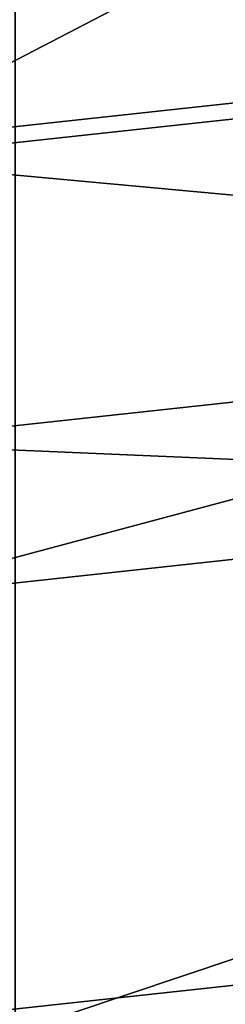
# Model space of a CAD drawing. Header units: millimetres. Extents: x -4.88 to 4.89, y -4.29 to 5.48.
# Tile 163 of 256: x 0.0066 to 0.01151, y -0.5745 to -0.55097. Entities that reach past the tile are written whole.
import ezdxf

# ---------------------------------------------------------------- set-up
doc = ezdxf.new("R2010")
doc.units = ezdxf.units.MM
doc.layers.get('0').update_dxf_attribs({"true_color": 0x5890e1})

msp = doc.modelspace()

# ---------------------------------------------------------------- meshes
at = {"color": 206, "true_color": 0x6c0888}
mesh = msp.add_polyface(dxfattribs=at)
corners = [(0.00648951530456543, -4.030397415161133, 63.11192321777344), (0.006489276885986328, 0.2801019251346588, 63.11192321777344), (0.02621603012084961, 0.2807217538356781, 63.11192321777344), (0.006489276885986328, 0.2801022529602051, 63.64631652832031), (0.02621603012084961, 0.2807220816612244, 63.64631652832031), (0.2895300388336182, -3.90453314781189, 63.62292098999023), (0.2968742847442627, -4.0212721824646, 63.11192321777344), (0.04586458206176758, 0.2825793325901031, 63.11192321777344), (0.04586482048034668, 0.2825796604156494, 63.64631652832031), (0.5714540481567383, -3.877883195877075, 63.62292098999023), (0.5861139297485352, -3.993930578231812, 63.11192321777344), (0.06535840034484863, 0.2856664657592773, 63.11192321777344), (0.06535840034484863, 0.2856667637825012, 63.64631652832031), (0.8511476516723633, -3.833584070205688, 63.62292098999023), (0.8730654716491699, -3.948482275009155, 63.11192321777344), (0.08461928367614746, 0.2899720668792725, 63.11192321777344), (0.08461928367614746, 0.2899720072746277, 63.64631652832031), (1.127508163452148, -3.77181077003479, 63.62292098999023), (1.156597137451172, -3.88510537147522, 63.11192321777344), (0.103571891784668, 0.2954781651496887, 63.11192321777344), (0.1035721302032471, 0.2954782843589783, 63.64631652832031), (0.1221413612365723, 0.3021639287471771, 63.64631652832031), (0.1221413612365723, 0.3021638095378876, 63.11192321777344), (0.1402542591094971, 0.3100021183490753, 63.64631652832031), (0.1402542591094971, 0.3100019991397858, 63.11192321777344), (0.1578400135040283, 0.3189620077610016, 63.64631652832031), (0.1578395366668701, 0.3189618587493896, 63.11192321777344), (0.174828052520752, 0.3290086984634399, 63.64631652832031), (0.174828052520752, 0.3290085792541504, 63.11192321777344), (0.1911506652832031, 0.3401019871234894, 63.64631271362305), (0.1911506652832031, 0.3401018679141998, 63.11192321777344), (0.2067456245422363, 0.352198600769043, 63.64631652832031), (0.2067456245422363, 0.3521984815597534, 63.11192321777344), (0.2215499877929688, 0.3652504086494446, 63.64631652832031), (0.2215499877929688, 0.365250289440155, 63.11192321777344), (0.2355067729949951, 0.3792060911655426, 63.64631652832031), (0.2355062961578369, 0.3792060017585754, 63.11192321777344), (0.248558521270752, 0.3940104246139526, 63.64631652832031), (0.2485580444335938, 0.3940103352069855, 63.11192321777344), (0.2606544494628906, 0.4096050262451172, 63.64631652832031), (0.2606544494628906, 0.4096049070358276, 63.11192321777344), (0.2717475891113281, 0.4259287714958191, 63.64631652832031), (0.2717475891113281, 0.4259286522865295, 63.11192321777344), (0.2817950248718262, 0.4429164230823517, 63.64631652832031), (0.2817947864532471, 0.4429164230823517, 63.11192321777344), (0.290755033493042, 0.4605017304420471, 63.64631652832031), (0.290755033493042, 0.4605016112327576, 63.11192321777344), (0.298593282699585, 0.4786148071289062, 63.64631652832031), (0.298593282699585, 0.4786147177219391, 63.11192321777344), (0.3052785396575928, 0.4971842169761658, 63.64631652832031), (0.3052785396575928, 0.4971841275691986, 63.11192321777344), (0.3107848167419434, 0.5161370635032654, 63.64631652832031), (0.3107848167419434, 0.5161369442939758, 63.11192321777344), (0.3150908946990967, 0.535398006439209, 63.64631652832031), (0.3150908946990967, 0.5353979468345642, 63.11192321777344), (0.3181779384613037, 0.5548912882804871, 63.64631652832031), (0.3181779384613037, 0.5548911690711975, 63.11192321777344), (0.3200352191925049, 0.5745400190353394, 63.64631652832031), (0.3200352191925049, 0.5745398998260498, 63.11192321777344), (0.3206551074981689, 0.5942666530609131, 63.64631652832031), (0.3206551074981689, 0.5942665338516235, 63.11192321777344)]
mesh.append_faces([[corners[k] for k in face] for face in [(1, 4, 2), (3, 5, 4), (2, 8, 7), (4, 9, 8), (7, 12, 11), (8, 13, 12), (11, 16, 15), (12, 17, 16), (15, 20, 19), (19, 21, 22), (22, 23, 24), (24, 25, 26), (26, 27, 28), (28, 29, 30), (30, 31, 32), (32, 33, 34), (34, 35, 36), (36, 37, 38), (38, 39, 40), (40, 41, 42), (42, 43, 44), (44, 45, 46), (46, 47, 48), (48, 49, 50), (50, 51, 52), (52, 53, 54), (54, 55, 56), (56, 57, 58), (58, 59, 60)]], dxfattribs={"vtx0": -1, "color": 206})
mesh.append_faces([[corners[k] for k in face] for face in [(0, 1, 2), (1, 3, 4), (6, 2, 7), (2, 4, 8), (10, 7, 11), (7, 8, 12), (14, 11, 15), (11, 12, 16), (18, 15, 19), (15, 16, 20), (19, 20, 21), (22, 21, 23), (24, 23, 25), (26, 25, 27), (28, 27, 29), (30, 29, 31), (32, 31, 33), (34, 33, 35), (36, 35, 37), (38, 37, 39), (40, 39, 41), (42, 41, 43), (44, 43, 45), (46, 45, 47), (48, 47, 49), (50, 49, 51), (52, 51, 53), (54, 53, 55), (56, 55, 57), (58, 57, 59)]], dxfattribs={"vtx2": -1, "color": 206})
mesh = msp.add_polyface(dxfattribs=at)
corners = [(0.00648951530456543, -4.030397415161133, 63.11192321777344), (0.02621603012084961, 0.2807217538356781, 63.11192321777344), (0.2968742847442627, -4.0212721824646, 63.11192321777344), (0.006489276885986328, 0.2801022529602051, 63.64631652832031), (0.00648951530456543, -3.913428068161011, 63.62292098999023), (0.2895300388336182, -3.90453314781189, 63.62292098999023), (0.04586458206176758, 0.2825793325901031, 63.11192321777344), (0.5861139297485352, -3.993930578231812, 63.11192321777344), (0.02621603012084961, 0.2807220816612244, 63.64631652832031), (0.5714540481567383, -3.877883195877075, 63.62292098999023), (0.06535840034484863, 0.2856664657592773, 63.11192321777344), (0.8730654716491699, -3.948482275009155, 63.11192321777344), (0.04586482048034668, 0.2825796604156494, 63.64631652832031), (0.8511476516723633, -3.833584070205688, 63.62292098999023), (0.08461928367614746, 0.2899720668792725, 63.11192321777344), (1.156597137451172, -3.88510537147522, 63.11192321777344), (0.06535840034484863, 0.2856667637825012, 63.64631652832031), (1.127508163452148, -3.77181077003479, 63.62292098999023), (0.103571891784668, 0.2954781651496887, 63.11192321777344), (1.435590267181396, -3.804050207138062, 63.11192321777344), (0.08461928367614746, 0.2899720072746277, 63.64631652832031), (1.399445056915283, -3.692806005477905, 63.62292098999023), (0.1221413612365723, 0.3021638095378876, 63.11192321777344), (1.708942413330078, -3.705637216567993, 63.11192321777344), (0.1035721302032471, 0.2954782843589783, 63.64631652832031), (1.66588306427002, -3.596881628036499, 63.62292098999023), (0.1402542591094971, 0.3100019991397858, 63.11192321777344), (1.975575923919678, -3.590254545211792, 63.11192321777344), (0.1221413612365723, 0.3021639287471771, 63.64631652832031), (1.925773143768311, -3.484417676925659, 63.62292098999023), (0.1578395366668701, 0.3189618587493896, 63.11192321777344), (2.234439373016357, -3.458357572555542, 63.11192321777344), (0.1402542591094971, 0.3100021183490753, 63.64631652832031), (2.178088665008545, -3.355855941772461, 63.62292098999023), (0.174828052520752, 0.3290085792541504, 63.11192321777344), (2.484509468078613, -3.310466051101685, 63.11192321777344), (0.1578400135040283, 0.3189620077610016, 63.64631652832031), (2.421834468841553, -3.211705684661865, 63.62292098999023), (2.513118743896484, -3.355547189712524, 63.11565399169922), (2.746199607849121, -3.176621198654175, 63.11360168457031), (2.756182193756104, -3.190360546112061, 63.11565399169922), (2.504018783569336, -3.34120774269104, 63.11360168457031), (2.73574161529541, -3.162226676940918, 63.11235046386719), (2.494484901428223, -3.326184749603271, 63.11235046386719), (2.724798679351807, -3.147165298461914, 63.11192321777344), (0.1911506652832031, 0.3401018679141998, 63.11192321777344), (0.174828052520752, 0.3290086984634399, 63.64631652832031), (2.656045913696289, -3.052535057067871, 63.62292098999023), (2.497044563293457, -3.330218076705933, 63.97383117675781), (2.73854923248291, -3.166091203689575, 63.97383117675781), (2.711048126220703, -3.128239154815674, 65.01727294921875), (2.836936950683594, -3.301510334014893, 63.18302154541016), (2.831644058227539, -3.294225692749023, 63.17399978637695), (3.070231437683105, -3.109158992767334, 63.17399978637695), (2.825966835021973, -3.28641152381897, 63.16547393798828), (3.064074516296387, -3.1017165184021, 63.16547393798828), (2.81989574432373, -3.278055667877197, 63.15747451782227), (3.057491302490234, -3.093758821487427, 63.15747451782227), (2.813424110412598, -3.269147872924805, 63.15002822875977), (3.050471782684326, -3.085274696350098, 63.15002822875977), (2.806541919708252, -3.259675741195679, 63.14316177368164), (3.043009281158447, -3.076253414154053, 63.14316177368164), (2.79924201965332, -3.249628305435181, 63.13690185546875), (3.035092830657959, -3.066684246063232, 63.13690185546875), (2.791515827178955, -3.238993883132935, 63.13127517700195), (3.026714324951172, -3.05655574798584, 63.13127517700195), (2.783355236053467, -3.227761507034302, 63.12630844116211), (3.017863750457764, -3.045857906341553, 63.12630844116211), (2.77475118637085, -3.215919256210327, 63.12203216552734), (3.008533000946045, -3.034579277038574, 63.12203216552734), (2.765696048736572, -3.203456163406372, 63.11847305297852), (2.998713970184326, -3.022709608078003, 63.11847305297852), (2.988395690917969, -3.010237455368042, 63.11565399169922), (2.977570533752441, -2.997151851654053, 63.11360168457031), (2.96622896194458, -2.983442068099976, 63.11235046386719), (2.954361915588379, -2.969097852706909, 63.11192321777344), (0.2067456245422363, 0.3521984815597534, 63.11192321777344), (0.1911506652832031, 0.3401019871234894, 63.64631271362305), (2.87980318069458, -2.878971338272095, 63.62292098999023), (2.969274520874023, -2.987123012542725, 63.97383117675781), (2.939451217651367, -2.951071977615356, 65.01727294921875), (2.876054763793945, -3.355351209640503, 65.22996520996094), (3.118392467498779, -3.167375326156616, 65.22996520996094), (0.2215499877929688, 0.365250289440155, 63.11192321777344), (3.172290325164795, -2.776968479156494, 63.11192321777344), (0.2067456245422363, 0.352198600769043, 63.64631652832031), (3.092219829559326, -2.691701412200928, 63.62292098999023), (0.2355062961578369, 0.3792060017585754, 63.11192321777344), (3.377725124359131, -2.571533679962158, 63.11192321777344), (0.2215499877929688, 0.3652504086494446, 63.64631652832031), (3.292458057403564, -2.491462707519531, 63.62292098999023), (0.2485580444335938, 0.3940103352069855, 63.11192321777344), (3.569855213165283, -2.353605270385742, 63.11192321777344), (0.2355067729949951, 0.3792060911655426, 63.64631652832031), (3.479729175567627, -2.279045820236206, 63.62292098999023), (0.2606544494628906, 0.4096049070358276, 63.11192321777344), (3.747922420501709, -2.124042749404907, 63.11192321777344)]
mesh.append_faces([[corners[k] for k in face] for face in [(0, 1, 2), (2, 6, 7), (7, 10, 11), (11, 14, 15), (15, 18, 19), (19, 22, 23), (23, 26, 27), (27, 30, 31), (31, 34, 35), (38, 39, 40), (41, 42, 39), (43, 44, 42), (35, 45, 44), (37, 49, 47), (48, 50, 49), (70, 72, 71), (40, 73, 72), (39, 74, 73), (42, 75, 74), (44, 76, 75), (47, 79, 78), (49, 80, 79), (50, 82, 80), (75, 83, 84), (84, 87, 88), (88, 91, 92), (92, 95, 96)]], dxfattribs={"vtx0": -1, "color": 206})
mesh.append_faces([[corners[k] for k in face] for face in [(3, 4, 5), (8, 5, 9), (12, 9, 13), (16, 13, 17), (20, 17, 21), (24, 21, 25), (28, 25, 29), (32, 29, 33), (36, 33, 37), (46, 37, 47), (37, 48, 49), (51, 52, 53), (52, 54, 55), (54, 56, 57), (56, 58, 59), (58, 60, 61), (60, 62, 63), (62, 64, 65), (64, 66, 67), (66, 68, 69), (68, 70, 71), (70, 40, 72), (40, 39, 73), (39, 42, 74), (42, 44, 75), (77, 47, 78), (47, 49, 79), (49, 50, 80), (50, 81, 82), (85, 78, 86), (89, 86, 90), (93, 90, 94)]], dxfattribs={"vtx2": -1, "color": 206})
mesh = msp.add_polyface(dxfattribs=at)
corners = [(0.05041313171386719, -0.0129440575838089, -8.298449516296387), (0.7102479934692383, -0.23077392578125, -8.280877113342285), (0.04950094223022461, -0.0160839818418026, -8.298449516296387), (0.7286782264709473, -0.236762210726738, -7.897031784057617), (0.04950094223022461, -0.01608395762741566, -7.897032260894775), (0.0483933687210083, -0.01916040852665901, -7.897032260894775), (0.6943563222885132, -0.2749152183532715, -8.280877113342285), (0.0483933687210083, -0.01916043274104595, -8.298449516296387), (0.7123739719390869, -0.2820489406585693, -7.897031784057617), (0.04709482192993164, -0.02216123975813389, -7.897032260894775), (0.6757241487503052, -0.3179717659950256, -8.280877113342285), (0.04709476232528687, -0.02216126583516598, -8.298449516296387), (0.6932584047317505, -0.3262227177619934, -7.897031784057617), (0.04561036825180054, -0.02507463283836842, -7.897032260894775), (0.6544250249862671, -0.3597733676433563, -8.280877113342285), (0.04561036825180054, -0.02507464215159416, -8.298449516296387), (0.671406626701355, -0.369109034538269, -7.897031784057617), (0.04394596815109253, -0.02788903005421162, -7.897032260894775), (0.6305434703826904, -0.4001550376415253, -8.280877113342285), (0.04394590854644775, -0.02788905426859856, -8.298449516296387), (0.6469053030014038, -0.410538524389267, -7.897031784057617), (0.04210799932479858, -0.0305933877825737, -7.897032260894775), (0.6041730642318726, -0.4389578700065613, -8.280877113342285), (0.04210793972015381, -0.03059341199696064, -8.298449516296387), (0.6198505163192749, -0.450348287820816, -7.897031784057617), (0.04010403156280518, -0.03317699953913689, -7.897032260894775), (0.5754187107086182, -0.4760279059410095, -8.280877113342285), (0.0401039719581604, -0.03317702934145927, -8.298449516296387), (0.5903500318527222, -0.4883802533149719, -7.897031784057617), (0.03794169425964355, -0.03562969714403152, -7.897032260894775), (0.5443930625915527, -0.5112194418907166, -8.280877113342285), (0.03794163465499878, -0.03562972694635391, -8.298449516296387), (0.5585194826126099, -0.5244849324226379, -7.897031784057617), (0.03562963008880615, -0.03794179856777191, -7.897032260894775), (0.5112191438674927, -0.5443934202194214, -8.280877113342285), (0.03562963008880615, -0.037941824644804, -8.298449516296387), (0.5244847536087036, -0.558519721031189, -7.897031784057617), (0.0331769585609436, -0.04010411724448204, -7.897032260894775), (0.4760276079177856, -0.5754188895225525, -8.280877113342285), (0.0331769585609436, -0.04010414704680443, -8.298449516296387), (0.488379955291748, -0.5903502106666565, -7.897031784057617), (0.03059333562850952, -0.04210815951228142, -7.897032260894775), (0.438957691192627, -0.6041731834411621, -8.280877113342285), (0.03059333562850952, -0.04210818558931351, -8.298449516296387), (0.4503481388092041, -0.6198508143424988, -7.897031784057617), (0.02788901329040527, -0.0439460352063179, -7.897032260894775), (0.4105384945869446, -0.6469054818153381, -7.897031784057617), (0.4001548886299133, -0.6305436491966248, -8.280876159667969), (0.02788901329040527, -0.04394606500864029, -8.298449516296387), (0.02507460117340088, -0.04561049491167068, -7.897032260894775), (0.3691088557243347, -0.6714068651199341, -7.897031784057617), (0.3597731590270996, -0.6544253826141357, -8.280876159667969), (0.02507460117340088, -0.04561052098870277, -8.298449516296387), (0.02216118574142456, -0.04709498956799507, -7.897032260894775), (0.3262224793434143, -0.6932585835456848, -7.897031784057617), (0.3179715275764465, -0.6757243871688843, -8.280876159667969), (0.02216118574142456, -0.04709501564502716, -8.298449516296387), (0.01916038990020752, -0.04839355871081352, -7.897032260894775), (0.2820486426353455, -0.7123743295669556, -7.897031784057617), (0.2749149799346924, -0.6943565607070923, -8.280876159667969), (0.01916033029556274, -0.04839358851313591, -8.298449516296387), (0.01608389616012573, -0.04950115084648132, -7.897032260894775), (0.2367621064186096, -0.7286784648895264, -7.897031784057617), (0.2307737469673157, -0.7102483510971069, -8.280876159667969), (0.01608389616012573, -0.04950117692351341, -8.298449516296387), (0.01294398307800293, -0.05041342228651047, -7.897032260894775), (0.1905408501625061, -0.7421069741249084, -7.897031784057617), (0.1857215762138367, -0.7233372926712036, -8.280876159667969), (0.01294398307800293, -0.05041341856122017, -8.298449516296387), (0.009752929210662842, -0.05112667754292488, -7.897032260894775), (0.1435671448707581, -0.7526068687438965, -7.897031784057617), (0.1399359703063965, -0.7335715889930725, -8.280876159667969), (0.009752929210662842, -0.05112673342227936, -8.298449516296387), (0.006523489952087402, -0.05163812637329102, -7.897032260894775), (0.09602731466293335, -0.7601364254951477, -7.897031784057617), (0.09359854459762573, -0.7409106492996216, -8.280876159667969), (0.006523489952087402, -0.05163818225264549, -8.298449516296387), (0.003268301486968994, -0.05194587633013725, -7.897032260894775), (0.04689204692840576, -0.7453257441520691, -8.280876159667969), (0.003268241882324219, -0.05194593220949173, -8.298449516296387), (0.04810881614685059, -0.764665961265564, -7.897031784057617), (1.192092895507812e-07, -0.05204856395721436, -7.897032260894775), (5.960464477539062e-08, -0.7467994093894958, -8.280876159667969), (5.960464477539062e-08, -0.05204861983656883, -8.298449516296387)]
mesh.append_faces([[corners[k] for k in face] for face in [(0, 1, 2), (2, 6, 7), (7, 10, 11), (11, 14, 15), (15, 18, 19), (19, 22, 23), (23, 26, 27), (27, 30, 31), (31, 34, 35), (35, 38, 39), (39, 42, 43), (44, 45, 46), (43, 47, 48), (46, 49, 50), (48, 51, 52), (50, 53, 54), (52, 55, 56), (54, 57, 58), (56, 59, 60), (58, 61, 62), (60, 63, 64), (62, 65, 66), (64, 67, 68), (66, 69, 70), (68, 71, 72), (70, 73, 74), (72, 75, 76), (76, 78, 79), (79, 82, 83)]], dxfattribs={"vtx0": -1, "color": 206})
mesh.append_faces([[corners[k] for k in face] for face in [(3, 4, 5), (8, 5, 9), (12, 9, 13), (16, 13, 17), (20, 17, 21), (24, 21, 25), (28, 25, 29), (32, 29, 33), (36, 33, 37), (40, 37, 41), (44, 41, 45), (43, 42, 47), (46, 45, 49), (48, 47, 51), (50, 49, 53), (52, 51, 55), (54, 53, 57), (56, 55, 59), (58, 57, 61), (60, 59, 63), (62, 61, 65), (64, 63, 67), (66, 65, 69), (68, 67, 71), (70, 69, 73), (72, 71, 75), (74, 73, 77), (76, 75, 78), (80, 77, 81), (79, 78, 82)]], dxfattribs={"vtx2": -1, "color": 206})
mesh = msp.add_polyface(dxfattribs=at)
corners = [(0.1972067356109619, -0.7680689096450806, -7.931249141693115), (0.1482478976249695, -0.7771441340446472, -7.925655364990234), (0.1485897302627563, -0.7789360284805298, -7.931249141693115), (0.1967530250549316, -0.7663020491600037, -7.925655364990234), (0.1478844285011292, -0.7752388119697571, -7.920496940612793), (0.1962707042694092, -0.7644232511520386, -7.920496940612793), (0.1474988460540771, -0.7732177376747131, -7.915794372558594), (0.1957589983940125, -0.7624303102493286, -7.915794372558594), (0.1470908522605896, -0.7710785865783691, -7.911568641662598), (0.1952173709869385, -0.7603210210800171, -7.911568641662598), (0.146659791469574, -0.7688190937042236, -7.907838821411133), (0.1946454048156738, -0.7580930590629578, -7.907838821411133), (0.1462053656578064, -0.7664370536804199, -7.904626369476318), (0.1940422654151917, -0.7557442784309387, -7.904626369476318), (0.1457272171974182, -0.7639299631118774, -7.901950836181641), (0.1934075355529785, -0.7532721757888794, -7.901950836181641), (0.1452246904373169, -0.7612957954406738, -7.899833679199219), (0.1927406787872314, -0.7506747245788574, -7.899833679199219), (0.1446974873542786, -0.7585320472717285, -7.898294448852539), (0.1920409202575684, -0.7479495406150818, -7.898294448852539), (0.144145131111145, -0.75563645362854, -7.897353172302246), (0.1913078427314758, -0.7450944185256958, -7.897353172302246), (0.1435671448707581, -0.7526068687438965, -7.897031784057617), (0.1857215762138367, -0.7233372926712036, -8.280876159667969), (0.1442933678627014, -0.7564139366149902, -8.544468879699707), (0.1399359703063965, -0.7335715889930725, -8.280876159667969), (0.1915046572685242, -0.7458609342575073, -8.544468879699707), (0.1428408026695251, -0.7487998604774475, -10.83539867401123), (0.1895768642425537, -0.7383531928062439, -10.83539867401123), (0.151555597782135, -0.7944846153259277, -10.99516296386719), (0.09838420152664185, -0.7787929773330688, -7.911568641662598), (0.09809589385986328, -0.7765108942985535, -7.907838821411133), (0.09779196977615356, -0.7741049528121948, -7.904626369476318), (0.09747207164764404, -0.7715728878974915, -7.901950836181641), (0.09713596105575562, -0.7689122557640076, -7.899833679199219), (0.0967833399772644, -0.7661208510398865, -7.898294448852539), (0.09641391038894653, -0.7631963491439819, -7.897353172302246), (0.09602731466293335, -0.7601364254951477, -7.897031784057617), (0.09651303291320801, -0.7639815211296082, -8.544468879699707), (0.09359854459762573, -0.7409106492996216, -8.280876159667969), (0.09554147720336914, -0.7562913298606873, -10.83539867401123), (0.1013704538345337, -0.8024331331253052, -10.99516296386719), (0.04883259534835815, -0.7761706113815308, -7.901950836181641), (0.04866421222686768, -0.7734941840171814, -7.899833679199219), (0.04848754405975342, -0.770686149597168, -7.898294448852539), (0.04830247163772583, -0.767744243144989, -7.897353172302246), (0.04810881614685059, -0.764665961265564, -7.897031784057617), (0.003268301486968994, -0.05194587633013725, -7.897032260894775), (0.04835218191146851, -0.7685340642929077, -8.544468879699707), (0.04689204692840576, -0.7453257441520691, -8.280876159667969), (0.04786539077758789, -0.7607980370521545, -10.83539867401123), (0.05078566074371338, -0.8072147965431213, -10.99516296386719), (1.192092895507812e-07, -0.7750235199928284, -7.899833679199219), (1.192092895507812e-07, -0.7722099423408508, -7.898294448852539), (1.192092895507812e-07, -0.7692621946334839, -7.897353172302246), (1.192092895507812e-07, -0.7661779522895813, -7.897031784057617), (1.192092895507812e-07, -0.05204856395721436, -7.897032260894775), (5.960464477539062e-08, -0.7700536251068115, -8.544468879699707), (5.960464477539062e-08, -0.7467994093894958, -8.280876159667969), (0, -0.7623022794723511, -10.83539867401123)]
mesh.append_faces([[corners[k] for k in face] for face in [(0, 1, 2), (3, 4, 1), (5, 6, 4), (7, 8, 6), (9, 10, 8), (11, 12, 10), (13, 14, 12), (15, 16, 14), (17, 18, 16), (19, 20, 18), (21, 22, 20), (23, 24, 25), (26, 27, 24), (28, 29, 27), (10, 32, 31), (12, 33, 32), (14, 34, 33), (16, 35, 34), (18, 36, 35), (20, 37, 36), (25, 38, 39), (24, 40, 38), (27, 41, 40), (33, 43, 42), (34, 44, 43), (35, 45, 44), (36, 46, 45), (37, 47, 46), (39, 48, 49), (38, 50, 48), (40, 51, 50), (43, 53, 52), (44, 54, 53), (45, 55, 54), (46, 56, 55), (49, 57, 58), (48, 59, 57)]], dxfattribs={"vtx0": -1, "color": 206})
mesh.append_faces([[corners[k] for k in face] for face in [(6, 8, 30), (8, 10, 31), (10, 12, 32), (12, 14, 33), (14, 16, 34), (16, 18, 35), (18, 20, 36), (20, 22, 37), (25, 24, 38), (24, 27, 40), (32, 33, 42), (33, 34, 43), (34, 35, 44), (35, 36, 45), (36, 37, 46), (39, 38, 48), (38, 40, 50), (42, 43, 52), (43, 44, 53), (44, 45, 54), (45, 46, 55), (49, 48, 57), (48, 50, 59)]], dxfattribs={"vtx2": -1, "color": 206})
at = {"color": 213, "true_color": 0xc458e1}
mesh = msp.add_polyface(dxfattribs=at)
corners = [(0.2187423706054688, -0.5524775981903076, -9.400459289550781), (0.1784298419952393, -0.4506598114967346, -9.391846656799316), (0.1497805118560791, -0.4609742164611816, -9.391846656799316), (0.1836203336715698, -0.5651223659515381, -9.400459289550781), (0.1588457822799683, -0.401196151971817, -9.753114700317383), (0.1943013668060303, -0.4907464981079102, -9.78031063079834), (0.1631036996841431, -0.5019784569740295, -9.78031063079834), (0.1928372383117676, -0.5934886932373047, -9.807680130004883), (0.2168004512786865, -0.6672401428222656, -9.410802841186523), (0.1477737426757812, -0.575536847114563, -9.400459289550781), (0.1205402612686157, -0.4694694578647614, -9.391846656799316), (0.1333410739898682, -0.4103784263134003, -9.753114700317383), (0.1312624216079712, -0.5112292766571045, -9.78031063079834), (0.1073100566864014, -0.4179412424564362, -9.753114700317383), (0.15519118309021, -0.6044259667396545, -9.807679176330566), (0.09082400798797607, -0.4761118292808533, -9.391846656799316), (0.1113436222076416, -0.5836799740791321, -9.400459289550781), (0.09890294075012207, -0.518462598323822, -9.78031063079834), (0.08085548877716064, -0.4238545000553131, -9.753114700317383), (0.1169326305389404, -0.6129778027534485, -9.807679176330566), (0.06074953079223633, -0.4808752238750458, -9.391846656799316), (0.07447433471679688, -0.5895195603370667, -9.400459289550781), (0.06615328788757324, -0.5236496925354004, -9.78031063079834), (0.05408191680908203, -0.4280950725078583, -9.753114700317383), (0.07821273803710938, -0.6191105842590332, -9.807680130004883), (0.03043532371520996, -0.483740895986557, -9.391846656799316), (0.03731119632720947, -0.5930325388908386, -9.400459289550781), (0.03314244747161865, -0.5267701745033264, -9.78031063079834), (0.02709484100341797, -0.4306460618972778, -9.753114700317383), (0.0391840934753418, -0.6227998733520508, -9.807680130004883), (7.152557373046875e-07, -0.4846972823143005, -9.391846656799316), (7.152557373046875e-07, -0.5942050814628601, -9.400459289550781), (8.344650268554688e-07, -0.3729406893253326, -9.384832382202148), (8.344650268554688e-07, -0.5278117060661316, -9.78031063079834), (8.344650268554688e-07, -0.4314976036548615, -9.753114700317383), (8.344650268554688e-07, -0.6240313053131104, -9.807680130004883)]
mesh.append_faces([[corners[k] for k in face] for face in [(0, 2, 3), (5, 7, 6), (3, 10, 9), (11, 12, 13), (6, 14, 12), (9, 15, 16), (13, 17, 18), (12, 19, 17), (16, 20, 21), (18, 22, 23), (17, 24, 22), (21, 25, 26), (23, 27, 28), (22, 29, 27), (26, 30, 31), (25, 32, 30), (28, 33, 34), (27, 35, 33)]], dxfattribs={"vtx0": -1, "color": 213})
mesh.append_faces([[corners[k] for k in face] for face in [(0, 1, 2), (4, 5, 6), (8, 3, 9), (3, 2, 10), (11, 6, 12), (6, 7, 14), (9, 10, 15), (13, 12, 17), (12, 14, 19), (16, 15, 20), (18, 17, 22), (17, 19, 24), (21, 20, 25), (23, 22, 27), (22, 24, 29), (26, 25, 30), (28, 27, 33), (27, 29, 35)]], dxfattribs={"vtx2": -1, "color": 213})
at = {"color": 18, "true_color": 0x000000}
mesh = msp.add_polyface(dxfattribs=at)
corners = [(0.09404623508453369, -0.5003738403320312, -14.05841636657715), (0.00264325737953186, -0.5103152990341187, -14.05841636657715), (0.002643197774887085, -0.5305340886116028, -14.37745571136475), (0.09765246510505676, -0.5202004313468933, -14.37745571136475), (0.00264313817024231, -0.5492230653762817, -14.68737602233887), (0.1009857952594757, -0.5385268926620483, -14.68737602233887), (0.002643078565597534, -0.5648524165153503, -14.97905540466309), (0.103773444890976, -0.5538530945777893, -14.97905540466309), (0.002643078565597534, -0.5774222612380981, -15.25249671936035), (0.1060154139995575, -0.566179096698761, -15.25249671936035), (0.002643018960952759, -0.5869325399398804, -15.50769805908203), (0.1077116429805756, -0.5755047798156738, -15.50769805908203), (0.002642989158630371, -0.5933830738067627, -15.74465942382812), (0.1088621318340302, -0.5818303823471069, -15.74465942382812), (0.002642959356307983, -0.596774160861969, -15.96338272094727), (0.109466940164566, -0.5851556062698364, -15.96338272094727), (0.002642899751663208, -0.5971055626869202, -16.16386413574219), (0.1095260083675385, -0.5854805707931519, -16.16386413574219), (0.002642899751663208, -0.5943774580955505, -16.34610748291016), (0.1090393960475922, -0.5828053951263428, -16.34610748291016), (0.002642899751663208, -0.5878408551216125, -16.5080394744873), (0.1078734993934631, -0.576395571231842, -16.5080394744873), (0.00264286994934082, -0.5767470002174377, -16.6475887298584), (0.1058947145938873, -0.5655168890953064, -16.6475887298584), (0.00264286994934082, -0.5610958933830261, -16.76475715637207), (0.1031031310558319, -0.5501694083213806, -16.76475715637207), (0.002642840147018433, -0.5408874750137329, -16.85954284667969), (0.0994986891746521, -0.5303530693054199, -16.85954284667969), (0.002642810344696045, -0.5172450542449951, -16.93505477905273), (0.09528174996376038, -0.5071693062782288, -16.93505477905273), (0.002642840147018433, -0.4912918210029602, -16.99439811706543), (0.09065264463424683, -0.4817195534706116, -16.99439811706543), (0.002641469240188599, -0.5159499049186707, -25.6685619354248), (0.0950491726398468, -0.5058996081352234, -25.6685619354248), (0.08637544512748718, -0.4582132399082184, -25.64297103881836), (0.002641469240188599, -0.5539472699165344, -25.69252014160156), (0.1018264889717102, -0.5431599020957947, -25.69252014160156), (0.002641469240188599, -0.5764606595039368, -25.71652412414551), (0.1058420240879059, -0.565236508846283, -25.71652412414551), (0.002641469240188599, -0.5834901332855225, -25.74057579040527), (0.1070958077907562, -0.5721295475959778, -25.74057769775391), (0.002641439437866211, -0.5750354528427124, -25.76467704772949), (0.1055878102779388, -0.5638389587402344, -25.76467704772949), (0.002641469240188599, -0.5543313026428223, -25.7877025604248), (0.1018949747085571, -0.5435364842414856, -25.78770446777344), (0.002641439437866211, -0.5246121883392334, -25.80853271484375), (0.0965941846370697, -0.5143938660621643, -25.80853271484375), (0.002641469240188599, -0.4858779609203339, -25.82716178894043)]
mesh.append_faces([[corners[k] for k in face] for face in [(0, 1, 2), (2, 3, 0), (4, 5, 3), (3, 2, 4), (5, 4, 6), (6, 7, 5), (8, 9, 7), (7, 6, 8), (9, 8, 10), (10, 11, 9), (11, 10, 12), (13, 12, 14), (15, 14, 16), (17, 16, 18), (19, 18, 20), (21, 20, 22), (22, 23, 21), (24, 25, 23), (23, 22, 24), (25, 24, 26), (26, 27, 25), (28, 29, 27), (27, 26, 28), (29, 28, 30), (30, 31, 29), (32, 33, 34), (35, 36, 33), (33, 32, 35), (36, 35, 37), (37, 38, 36), (39, 40, 38), (38, 37, 39), (40, 39, 41), (41, 42, 40), (43, 44, 42), (42, 41, 43), (44, 43, 45), (45, 46, 44), (46, 45, 47)]], dxfattribs={"vtx2": -1, "color": 18})
mesh = msp.add_polyface(dxfattribs=at)
corners = [(0.1819703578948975, -0.4713066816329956, -14.05841636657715), (0.09404623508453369, -0.5003738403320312, -14.05841636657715), (0.09765246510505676, -0.5202004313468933, -14.37745571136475), (0.1890455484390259, -0.4899864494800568, -14.37745571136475), (0.1009857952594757, -0.5385268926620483, -14.68737602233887), (0.1955854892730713, -0.5072529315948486, -14.68737602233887), (0.103773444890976, -0.5538530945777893, -14.97905540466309), (0.2010547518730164, -0.5216925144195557, -14.97905540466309), (0.1060154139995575, -0.566179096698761, -15.25249671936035), (0.2054533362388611, -0.5333055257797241, -15.25249671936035), (0.1077116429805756, -0.5755047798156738, -15.50769805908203), (0.2087813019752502, -0.5420918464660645, -15.50769805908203), (0.002642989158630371, -0.5933830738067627, -15.74465942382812), (0.1088621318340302, -0.5818303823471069, -15.74465942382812), (0.2110385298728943, -0.5480514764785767, -15.74465942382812), (0.109466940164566, -0.5851556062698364, -15.96338272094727), (0.002642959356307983, -0.596774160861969, -15.96338272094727), (0.002642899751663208, -0.5971055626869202, -16.16386413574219), (0.1095260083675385, -0.5854805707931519, -16.16386413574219), (0.2122251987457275, -0.5511844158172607, -15.96338272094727), (0.2123410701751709, -0.5514906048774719, -16.16386413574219), (0.1090393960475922, -0.5828053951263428, -16.34610748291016), (0.002642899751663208, -0.5943774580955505, -16.34610748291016), (0.002642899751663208, -0.5878408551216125, -16.5080394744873), (0.1078734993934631, -0.576395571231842, -16.5080394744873), (0.2113863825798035, -0.5489702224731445, -16.34610748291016), (0.2090990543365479, -0.542931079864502, -16.5080394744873), (0.1058947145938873, -0.5655168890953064, -16.6475887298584), (0.2052167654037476, -0.5326817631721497, -16.6475887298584), (0.1031031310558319, -0.5501694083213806, -16.76475715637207), (0.199739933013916, -0.5182219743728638, -16.76475715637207), (0.0994986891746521, -0.5303530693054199, -16.85954284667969), (0.1926681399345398, -0.4995518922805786, -16.85954284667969), (0.09528174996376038, -0.5071693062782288, -16.93505477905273), (0.1843947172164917, -0.4777091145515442, -16.93505477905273), (0.1018264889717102, -0.5431599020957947, -25.69252014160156), (0.1972364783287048, -0.5116183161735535, -25.69252014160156), (0.1839398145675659, -0.4765132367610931, -25.6685619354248), (0.0950491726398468, -0.5058996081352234, -25.6685619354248), (0.1058420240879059, -0.565236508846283, -25.71652412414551), (0.2051147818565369, -0.5324180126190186, -25.71652412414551), (0.1070958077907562, -0.5721295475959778, -25.74057769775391), (0.2075745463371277, -0.538912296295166, -25.74057579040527), (0.1055878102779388, -0.5638389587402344, -25.76467704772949), (0.2046160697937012, -0.5311012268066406, -25.76467704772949), (0.1018949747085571, -0.5435364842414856, -25.78770446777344), (0.1973708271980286, -0.5119730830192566, -25.7877025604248), (0.0965941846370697, -0.5143938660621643, -25.80853271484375), (0.1869710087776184, -0.4845161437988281, -25.80853271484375)]
mesh.append_faces([[corners[k] for k in face] for face in [(0, 1, 2), (2, 3, 0), (4, 5, 3), (3, 2, 4), (5, 4, 6), (6, 7, 5), (8, 9, 7), (7, 6, 8), (9, 8, 10), (10, 11, 9), (12, 13, 10), (11, 10, 13), (14, 13, 15), (16, 15, 13), (17, 18, 15), (19, 15, 18), (20, 18, 21), (22, 21, 18), (23, 24, 21), (25, 21, 24), (26, 24, 27), (27, 28, 26), (29, 30, 28), (28, 27, 29), (30, 29, 31), (31, 32, 30), (33, 34, 32), (32, 31, 33), (35, 36, 37), (37, 38, 35), (36, 35, 39), (39, 40, 36), (41, 42, 40), (40, 39, 41), (42, 41, 43), (43, 44, 42), (45, 46, 44), (44, 43, 45), (46, 45, 47), (47, 48, 46)]], dxfattribs={"vtx2": -1, "color": 18})

doc.saveas('drawing.dxf')
